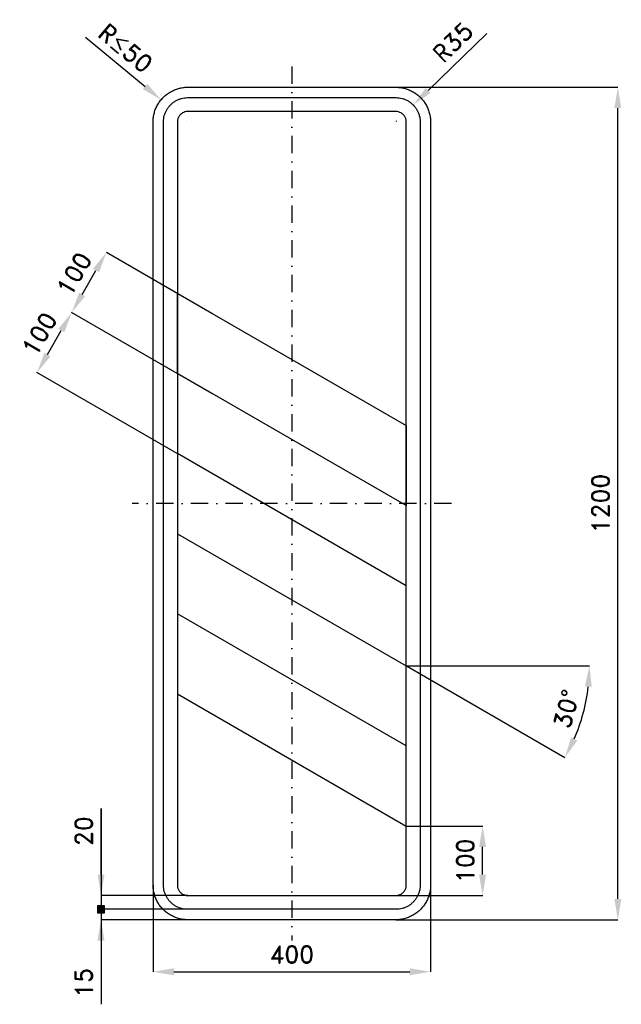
# Model space of a CAD drawing. Header units: millimetres. Extents: x -192 to 675, y -122 to 1297.
import ezdxf

# ---------------------------------------------------------------- set-up
doc = ezdxf.new("R2010")
doc.units = ezdxf.units.MM
doc.header["$LTSCALE"] = 5
doc.linetypes.add('ČERCHOVANÁX2', pattern=[2, 1, -0.5, 0, -0.5])
doc.layers.add('Kóty', color=2, linetype='Continuous')
doc.layers.add('Značka', color=7, linetype='Continuous')
doc.styles.get("Standard").update_dxf_attribs({"font": 'romand.shx', "height": 25})
doc.dimstyles.get("Standard").update_dxf_attribs({"dimtxt": 25, "dimasz": 30, "dimexe": 0.18, "dimexo": 0.0625, "dimgap": 12.5, "dimtad": 1, "dimdec": 0, "dimzin": 0, "dimdsep": 46, "dimtxsty": 'Standard', "dimcen": 0.09, "dimadec": 0, "dimazin": 0, "dimtfac": 1, "dimtdec": 0, "dimtofl": 0, "dimtmove": 0, "dimatfit": 3, "dimfxl": 1, "dimtolj": 1, "dimtzin": 0, "dimarcsym": 0})

# ---------------------------------------------------------------- blocks, each defined once
blk = doc.blocks.new('*D0')
at = {"layer": 'Defpoints', "color": 0, "transparency": 16777216}
for p in [(375, 1174.5), (351.1, 1151.3)]:
    blk.add_point(p, dxfattribs=at)
at = {"layer": 'Kóty', "color": 0, "lineweight": -2, "transparency": 16777216}
for p, q in [((481.3, 1277.6), (396.5, 1195.4)), ((351, 1151.3), (351.2, 1151.3)), ((351.1, 1151.3), (351.1, 1151.4))]:
    blk.add_line(p, q, dxfattribs=at)
blk.add_arc((351.1, 1151.3), 33.3, 43.7996, 44.5489, dxfattribs=at)
at = {"layer": 'Kóty', "color": 0, "transparency": 16777216}
blk.add_solid([(393, 1199), (400, 1191.8), (375, 1174.5)], dxfattribs=at)
at = {"layer": 'Kóty', "color": 0, "transparency": 16777216, "insert": (432.3, 1264.9), "char_height": 25, "attachment_point": 5, "rotation": 44.1093}
blk.add_mtext('\\A1;R35', dxfattribs=at)
blk = doc.blocks.new('*D1')
at = {"layer": 'Defpoints', "color": 0, "transparency": 16777216}
for p in [(-67.3, 961.9), (85, 874), (35, 787.4)]:
    blk.add_point(p, dxfattribs=at)
at = {"layer": 'Kóty', "color": 0, "lineweight": -2, "transparency": 16777216}
for p, q in [((84.9, 874), (-67.4, 962)), ((-102.3, 901.3), (-82.3, 935.9)), ((34.9, 787.4), (-117.4, 875.4))]:
    blk.add_line(p, q, dxfattribs=at)
at = {"layer": 'Kóty', "color": 0, "transparency": 16777216}
for points in [[(-86.6, 938.4), (-77.9, 933.4), (-67.3, 961.9)], [(-106.6, 903.8), (-97.9, 898.8), (-117.3, 875.3)]]:
    blk.add_solid(points, dxfattribs=at)
at = {"layer": 'Kóty', "color": 0, "transparency": 16777216, "insert": (-113.9, 931.1), "char_height": 25, "attachment_point": 5, "rotation": 60}
blk.add_mtext('\\A1;100', dxfattribs=at)
blk = doc.blocks.new('*D2')
at = {"layer": 'Defpoints', "color": 0, "transparency": 16777216}
for p in [(-117.3, 875.3), (85, 758.5), (35, 671.9)]:
    blk.add_point(p, dxfattribs=at)
at = {"layer": 'Kóty', "color": 0, "lineweight": -2, "transparency": 16777216}
for p, q in [((84.9, 758.6), (-117.4, 875.4)), ((-152.3, 814.7), (-132.3, 849.3)), ((34.9, 672), (-167.4, 788.8))]:
    blk.add_line(p, q, dxfattribs=at)
at = {"layer": 'Kóty', "color": 0, "transparency": 16777216}
for points in [[(-136.6, 851.8), (-127.9, 846.8), (-117.3, 875.3)], [(-156.6, 817.2), (-147.9, 812.2), (-167.3, 788.7)]]:
    blk.add_solid(points, dxfattribs=at)
at = {"layer": 'Kóty', "color": 0, "transparency": 16777216, "insert": (-163.9, 844.5), "char_height": 25, "attachment_point": 5, "rotation": 60}
blk.add_mtext('\\A1;100', dxfattribs=at)
blk = doc.blocks.new('*D3')
at = {"layer": 'Defpoints', "color": 0, "transparency": 16777216}
for p in [(0, 50), (400, 50), (400, -75)]:
    blk.add_point(p, dxfattribs=at)
at = {"layer": 'Kóty', "color": 0, "lineweight": -2, "transparency": 16777216}
for p, q in [((0, 49.9), (0, -75.2)), ((400, 49.9), (400, -75.2)), ((30, -75), (370, -75))]:
    blk.add_line(p, q, dxfattribs=at)
at = {"layer": 'Kóty', "color": 0, "transparency": 16777216}
for points in [[(30, -70), (30, -80), (0, -75)], [(370, -70), (370, -80), (400, -75)]]:
    blk.add_solid(points, dxfattribs=at)
at = {"layer": 'Kóty', "color": 0, "transparency": 16777216, "insert": (200, -50), "char_height": 25, "attachment_point": 5}
blk.add_mtext('\\A1;400', dxfattribs=at)
blk = doc.blocks.new('*D4')
at = {"layer": 'Defpoints', "color": 0, "transparency": 16777216}
for p in [(365, 135), (475, 135), (350, 35)]:
    blk.add_point(p, dxfattribs=at)
at = {"layer": 'Kóty', "color": 0, "lineweight": -2, "transparency": 16777216}
for p, q in [((365.1, 135), (475.2, 135)), ((475, 65), (475, 105)), ((350.1, 35), (475.2, 35))]:
    blk.add_line(p, q, dxfattribs=at)
at = {"layer": 'Kóty', "color": 0, "transparency": 16777216}
for points in [[(470, 105), (480, 105), (475, 135)], [(470, 65), (480, 65), (475, 35)]]:
    blk.add_solid(points, dxfattribs=at)
at = {"layer": 'Kóty', "color": 0, "transparency": 16777216, "insert": (450, 85), "char_height": 25, "attachment_point": 5, "rotation": 90}
blk.add_mtext('\\A1;100', dxfattribs=at)
blk = doc.blocks.new('*D5')
at = {"layer": 'Defpoints', "color": 0, "transparency": 16777216}
for p in [(35, 556.5), (365, 365.9), (365, 365.9), (385, 365.9), (613.1, 275.6)]:
    blk.add_point(p, dxfattribs=at)
at = {"layer": 'Kóty', "color": 0, "lineweight": -2, "transparency": 16777216}
for p, q in [((365.1, 365.9), (593.8, 233.8)), ((385.1, 365.9), (629.2, 365.9))]:
    blk.add_line(p, q, dxfattribs=at)
blk.add_arc((365, 365.9), 264.1, 336.5127, 353.4873, dxfattribs=at)
at = {"layer": 'Kóty', "color": 0, "transparency": 16777216}
for points in [[(622.4, 336.3), (632.4, 335.7), (629.1, 365.9)], [(611.7, 258.4), (602.7, 262.9), (593.7, 233.9)]]:
    blk.add_solid(points, dxfattribs=at)
at = {"layer": 'Kóty', "color": 0, "transparency": 16777216, "insert": (595.9, 304.1), "char_height": 25, "attachment_point": 5, "rotation": 75}
blk.add_mtext('\\A1;30°', dxfattribs=at)
blk = doc.blocks.new('*D6')
at = {"layer": 'Defpoints', "color": 0, "transparency": 16777216}
for p in [(350, 1200), (670, 1200), (350, 0)]:
    blk.add_point(p, dxfattribs=at)
at = {"layer": 'Kóty', "color": 0, "lineweight": -2, "transparency": 16777216}
for p, q in [((350.1, 1200), (670.2, 1200)), ((670, 30), (670, 1170)), ((350.1, 0), (670.2, 0))]:
    blk.add_line(p, q, dxfattribs=at)
at = {"layer": 'Kóty', "color": 0, "transparency": 16777216}
for points in [[(665, 1170), (675, 1170), (670, 1200)], [(665, 30), (675, 30), (670, 0)]]:
    blk.add_solid(points, dxfattribs=at)
at = {"layer": 'Kóty', "color": 0, "transparency": 16777216, "insert": (645, 600), "char_height": 25, "attachment_point": 5, "rotation": 90}
blk.add_mtext('\\A1;1200', dxfattribs=at)

msp = doc.modelspace()

# ---------------------------------------------------------------- hatches: boundary and pattern name
at = {"layer": 'Kóty'}
h = msp.add_hatch(color=256, dxfattribs=at)
h.dxf.hatch_style = 1
h.paths.add_polyline_path([(-80, 10), (-70, 10), (-70, 20), (-80, 20)])

# ---------------------------------------------------------------- linework, layer by layer
for p, q in [((-97.2, 1272.3), (-11.6, 1201.1)), ((48, 1151.5), (48.2, 1151.5)), ((48.1, 1151.4), (48.1, 1151.6)), ((365, 365.9), (385, 365.9)), ((-75, 65), (-75, 160.5)), ((-75, 160.5), (-75, -121.9)), ((49.9, 35), (-75.2, 35)), ((49.9, 15), (-80.5, 15)), ((49.9, 15), (-75.2, 15)), ((49.9, 0), (-75.2, 0))]:
    msp.add_line(p, q, dxfattribs=at)
msp.add_lwpolyline([(-80, 10), (-70, 10), (-70, 20), (-80, 20)], close=True, dxfattribs=at)
for points in [[(-14.8, 1197.3), (-8.4, 1205), (11.5, 1181.9)], [(-80, 65), (-70, 65), (-75, 35)], [(-80, -30), (-70, -30), (-75, 0)]]:
    msp.add_solid(points, dxfattribs=at)
at = {"layer": 'Značka', "color": 6, "linetype": 'ČERCHOVANÁX2', "lineweight": 25, "ltscale": 5}
for p, q in [((200, 1230), (200, -30)), ((430, 600), (-30, 600))]:
    msp.add_line(p, q, dxfattribs=at)
at = {"layer": 'Značka', "color": 5}
for points in [[(50, 0), (49.8, 0), (49.6, 0, -0.03218), (43.2, 0.5, -0.035443), (36.8, 1.8, -0.036267), (30.7, 3.8, -0.03442), (24.9, 6.8, -0.033722), (19.5, 10.4, -0.034085), (14.6, 14.6, -0.034209), (10.4, 19.5, -0.034229), (6.8, 24.9, -0.034044), (3.9, 30.7, -0.033412), (1.8, 36.8, -0.034127), (0.4, 43.2, -0.036745), (0, 49.6), (0, 49.8), (0, 50), (0, 1150), (0, 1150.2), (0, 1150.4, -0.03218), (0.5, 1156.8, -0.035447), (1.8, 1163.2, -0.036269), (3.8, 1169.3, -0.034413), (6.8, 1175.1, -0.033724), (10.4, 1180.5, -0.034096), (14.6, 1185.4, -0.034186), (19.5, 1189.6, -0.034227), (24.9, 1193.2, -0.034026), (30.7, 1196.1, -0.033407), (36.8, 1198.2, -0.034138), (43.2, 1199.6, -0.036736), (49.6, 1200), (49.8, 1200), (50, 1200), (350, 1200), (350.2, 1200), (350.4, 1200, -0.032198), (356.8, 1199.5, -0.035432), (363.2, 1198.2, -0.036246), (369.3, 1196.1, -0.034408), (375.1, 1193.2, -0.033723), (380.5, 1189.6, -0.034081), (385.4, 1185.4, -0.034214), (389.6, 1180.5, -0.034229), (393.2, 1175.1, -0.034047), (396.1, 1169.3, -0.033418), (398.2, 1163.2, -0.034127), (399.6, 1156.8, -0.036739), (400, 1150.4), (400, 1150.2), (400, 1150), (400, 50), (400, 49.8), (400, 49.6, -0.032179), (399.5, 43.2, -0.035442), (398.2, 36.8, -0.036264), (396.2, 30.7, -0.034415), (393.2, 24.9, -0.033719), (389.6, 19.5, -0.034086), (385.4, 14.6, -0.034205), (380.5, 10.4, -0.03423), (375.1, 6.8, -0.034046), (369.3, 3.9, -0.033413), (363.2, 1.8, -0.034127), (356.8, 0.4, -0.036745), (350.4, 0), (350.2, 0), (350, 0), (50, 0)], [(50, 15), (49.9, 15), (49.7, 15, -0.03218), (45.2, 15.3, -0.035443), (40.8, 16.2, -0.036267), (36.5, 17.7, -0.034421), (32.4, 19.7, -0.033721), (28.6, 22.3, -0.034085), (25.3, 25.3, -0.034209), (22.2, 28.6, -0.034229), (19.7, 32.4, -0.034044), (17.7, 36.5, -0.033412), (16.2, 40.8, -0.034127), (15.3, 45.2, -0.036745), (15, 49.7), (15, 49.9), (15, 50), (15, 1150), (15, 1150.1), (15, 1150.3, -0.032179), (15.3, 1154.8, -0.035439), (16.2, 1159.2, -0.036265), (17.7, 1163.5, -0.034427), (19.7, 1167.6, -0.033708), (22.3, 1171.3, -0.034071), (25.3, 1174.7, -0.034207), (28.6, 1177.7, -0.034231), (32.4, 1180.3, -0.034014), (36.5, 1182.3, -0.03341), (40.8, 1183.8, -0.034149), (45.2, 1184.7, -0.036731), (49.7, 1185), (49.9, 1185), (50, 1185), (350, 1185), (350.1, 1185), (350.3, 1185, -0.032166), (354.8, 1184.7, -0.035447), (359.2, 1183.8, -0.036284), (363.5, 1182.3, -0.03444), (367.6, 1180.3, -0.033719), (371.4, 1177.7, -0.034074), (374.7, 1174.7, -0.034201), (377.8, 1171.3, -0.034197), (380.3, 1167.6, -0.034046), (382.3, 1163.5, -0.033399), (383.8, 1159.2, -0.034128), (384.7, 1154.8, -0.036744), (385, 1150.3), (385, 1150.1), (385, 1150), (385, 50), (385, 49.9), (385, 49.7, -0.032179), (384.7, 45.2, -0.035442), (383.8, 40.8, -0.036269), (382.3, 36.5, -0.034418), (380.3, 32.4, -0.033714), (377.8, 28.6, -0.034079), (374.7, 25.3, -0.034207), (371.4, 22.2, -0.034228), (367.6, 19.7, -0.034043), (363.5, 17.7, -0.03341), (359.2, 16.2, -0.034128), (354.8, 15.3, -0.036745), (350.3, 15), (350.1, 15), (350, 15), (50, 15)], [(50, 35), (350, 35), (350.1, 35), (350.1, 35, 0.032178), (352.1, 35.1, 0.035444), (354, 35.5, 0.036274), (355.8, 36.2, 0.034412), (357.5, 37, 0.03371), (359.2, 38.1, 0.034083), (360.6, 39.4, 0.034209), (361.9, 40.8, 0.034229), (363, 42.5, 0.034026), (363.8, 44.2, 0.033416), (364.5, 46, 0.034113), (364.9, 47.9, 0.036749), (365, 49.9), (365, 49.9), (365, 50), (365, 1150), (365, 1150.1), (365, 1150.1, 0.03218), (364.9, 1152, 0.03544), (364.5, 1154, 0.036283), (363.8, 1155.8, 0.034467), (363, 1157.5, 0.033771), (361.9, 1159.1, 0.034066), (360.6, 1160.6, 0.034275), (359.2, 1161.9), (357.5, 1163), (355.8, 1163.8), (354, 1164.5), (352.1, 1164.9), (350.1, 1165), (350.1, 1165), (350, 1165), (50, 1165), (49.9, 1165), (49.9, 1165), (47.9, 1164.9), (46, 1164.5), (44.2, 1163.8), (42.5, 1163), (40.8, 1161.9), (39.4, 1160.6), (38.1, 1159.1, 0.034238), (37, 1157.5, 0.034038), (36.2, 1155.8, 0.033414), (35.5, 1154, 0.034133), (35.1, 1152, 0.036745), (35, 1150.1), (35, 1150.1), (35, 1150), (35, 50), (35, 49.9), (35, 49.9, 0.032177), (35.1, 47.9, 0.035442), (35.5, 46, 0.036268), (36.2, 44.2, 0.034419), (37, 42.5, 0.033722), (38.1, 40.8, 0.034086), (39.4, 39.4, 0.034209), (40.8, 38.1, 0.034227), (42.5, 37, 0.034042), (44.2, 36.2, 0.033411), (46, 35.5, 0.034127), (47.9, 35.1, 0.036745), (49.9, 35), (49.9, 35), (50, 35)]]:
    msp.add_lwpolyline(points, format="xyb", dxfattribs=at)
at = {"layer": 'Značka', "color": 1}
for points in [[(35, 902.9), (365, 712.4), (365, 596.9), (35, 787.4), (35, 902.9)], [(365, 481.4), (35, 671.9), (35, 556.5), (365, 365.9), (365, 481.4)], [(365, 250.5), (35, 441), (35, 325.5), (365, 135), (365, 250.5)]]:
    msp.add_lwpolyline(points, dxfattribs=at)

# ---------------------------------------------------------------- texts
at = {"layer": 'Kóty', "char_height": 25, "attachment_point": 5}
for s, insert, rotation in [('\\A1;R{\\A0;≤}50', (-39.6, 1256.4), 320.2593), ('\\A1;20', (-100, 127.7), 90), ('\\A1;15', (-100, -91), 90)]:
    msp.add_mtext(s, dxfattribs=dict(at, insert=insert, rotation=rotation))

# ---------------------------------------------------------------- dimensions: what is measured, and where the dimension line sits
at = {"layer": 'Kóty'}
dim = msp.add_radius_dim(center=(351.1, 1151.3), mpoint=(375, 1174.5), text='R35', dimstyle='Standard', dxfattribs=at)
dim.commit()
dim.dimension.update_dxf_attribs({"geometry": '*D0', "text_midpoint": (449.7, 1246.9)})
dim = msp.add_linear_dim(base=(670, 1200), p1=(350, 0), p2=(350, 1200), angle=90, dimstyle='Standard', dxfattribs=at)
dim.commit()
dim.dimension.update_dxf_attribs({"geometry": '*D6', "text_midpoint": (670, 600), "dimtype": 160})
for p1, p2, distance, picture, middle in [((35, 787.4), (85, 874), 175.8, '*D1', (-113.9, 931.1)), ((35, 671.9), (85, 758.5), 233.5, '*D2', (-163.9, 844.5))]:
    dim = msp.add_aligned_dim(p1=p1, p2=p2, distance=distance, dimstyle='Standard', dxfattribs=at)
    dim.commit()
    dim.dimension.update_dxf_attribs({"geometry": picture, "text_midpoint": middle})
dim = msp.add_angular_dim_2l(base=(613.1, 275.6), line1=((35, 556.5), (365, 365.9)), line2=((365, 365.9), (385, 365.9)), dimstyle='Standard', dxfattribs=at)
dim.commit()
dim.dimension.update_dxf_attribs({"geometry": '*D5', "text_midpoint": (595.9, 304.1)})
dim = msp.add_linear_dim(base=(475, 135), p1=(350, 35), p2=(365, 135), angle=90, dimstyle='Standard', dxfattribs=at)
dim.commit()
dim.dimension.update_dxf_attribs({"geometry": '*D4', "text_midpoint": (450, 85)})
dim = msp.add_linear_dim(base=(400, -75), p1=(0, 50), p2=(400, 50), dimstyle='Standard', dxfattribs=at)
dim.commit()
dim.dimension.update_dxf_attribs({"geometry": '*D3', "text_midpoint": (200, -50)})

doc.saveas('drawing.dxf')
